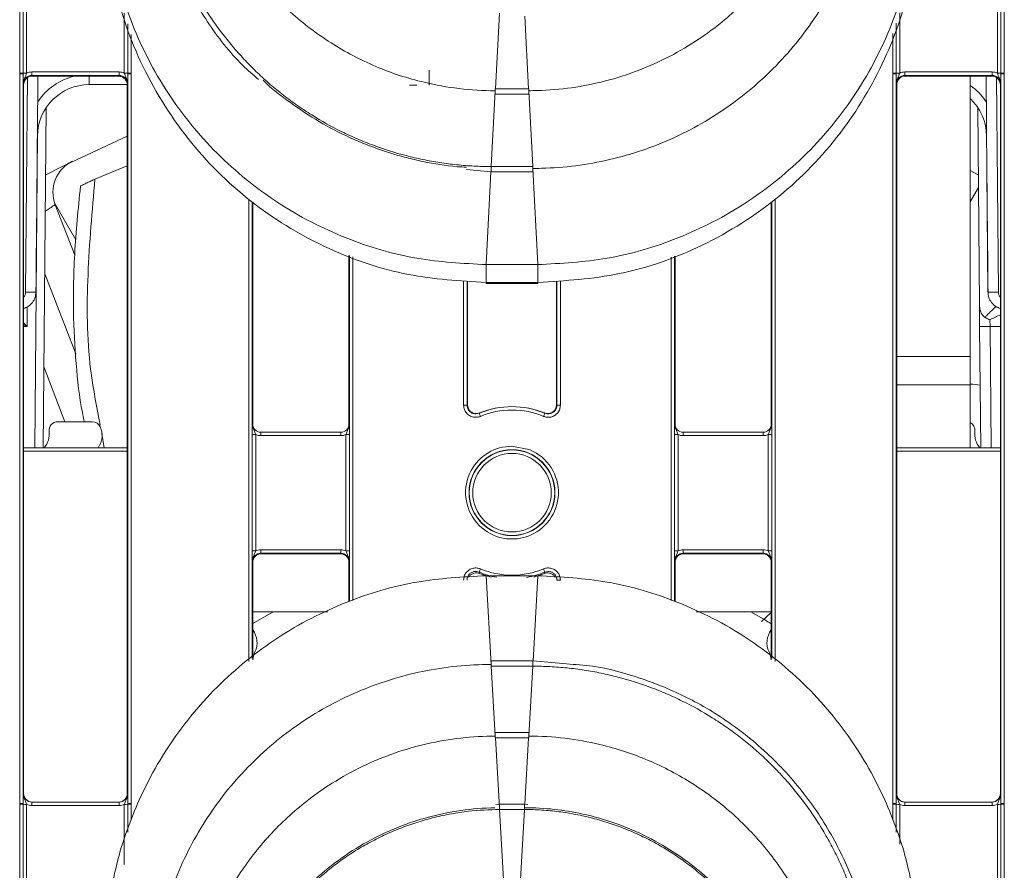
# Model space of a CAD drawing. Header units: millimetres. Extents: x 0 to 2100, y 0 to 1485.
# Tile 6 of 65: x 586 to 643, y 360 to 409. Entities that reach past the tile are written whole.
import ezdxf

# ---------------------------------------------------------------- set-up
doc = ezdxf.new("R2010")
doc.units = ezdxf.units.MM
doc.header["$LTSCALE"] = 5

msp = doc.modelspace()

# ---------------------------------------------------------------- linework, layer by layer
at = {"color": 7, "linetype": 'Continuous', "lineweight": 15}
for p, q in [((585.795, 406.406), (585.795, 416.102)), ((585.995, 416.1), (585.995, 406.404)), ((586.195, 416.099), (586.195, 406.402)), ((642.343, 406.402), (642.343, 416.099)), ((642.543, 406.404), (642.543, 416.1)), ((642.743, 416.102), (642.743, 406.406)), ((613.308, 405.495), (613.541, 409.88)), ((585.795, 406.358), (585.795, 406.406)), ((585.795, 364.156), (585.795, 406.358)), ((585.995, 406.404), (585.995, 406.356)), ((585.995, 406.356), (585.995, 364.154)), ((586.498, 406.27), (586.498, 406.471)), ((586.498, 406.471), (591.54, 406.471)), ((591.54, 406.27), (586.498, 406.27)), ((586.498, 406.27), (586.519, 406.228)), ((591.519, 406.228), (586.519, 406.228)), ((586.849, 406.228), (586.82, 402.899)), ((591.519, 406.228), (591.54, 406.27)), ((591.54, 406.27), (591.54, 406.471)), ((592.043, 406.356), (592.043, 406.404)), ((592.043, 364.154), (592.043, 406.356)), ((592.243, 406.406), (592.243, 406.358)), ((592.243, 406.358), (592.243, 364.156)), ((609.471, 405.7), (609.471, 406.574)), ((636.295, 406.358), (636.295, 406.406)), ((636.295, 364.156), (636.295, 406.358)), ((636.495, 406.404), (636.495, 406.356)), ((636.495, 406.356), (636.495, 364.154)), ((636.998, 406.27), (636.998, 406.471)), ((636.998, 406.471), (642.04, 406.471)), ((642.04, 406.27), (636.998, 406.27)), ((636.998, 406.27), (637.019, 406.228)), ((642.019, 406.228), (637.019, 406.228)), ((640.769, 406.228), (640.769, 390.014)), ((641.738, 400.679), (641.689, 406.228)), ((642.019, 406.228), (642.04, 406.27)), ((642.04, 406.27), (642.04, 406.471)), ((642.543, 406.356), (642.543, 406.404)), ((642.543, 364.154), (642.543, 406.356)), ((642.743, 406.406), (642.743, 406.358)), ((642.743, 406.358), (642.743, 364.156)), ((586.019, 405.728), (585.998, 405.77)), ((586.019, 405.728), (586.019, 364.733)), ((592.017, 405.737), (589.818, 405.737)), ((592.04, 405.77), (592.019, 405.728)), ((592.019, 405.728), (592.019, 364.733)), ((608.769, 405.7), (608.341, 405.7)), ((613.305, 405.495), (613.308, 405.495)), ((613.305, 405.19), (613.305, 405.495)), ((615.23, 405.495), (613.308, 405.495)), ((615.23, 405.495), (615.233, 405.495)), ((615.233, 405.19), (615.233, 405.495)), ((636.519, 405.728), (636.498, 405.77)), ((636.519, 364.733), (636.519, 405.728)), ((642.54, 405.77), (642.519, 405.728)), ((642.519, 364.733), (642.519, 405.728)), ((613.07, 401.001), (613.303, 405.385)), ((613.305, 405.19), (615.233, 405.19)), ((615.468, 401.001), (615.236, 405.385)), ((587.333, 404.417), (587.161, 384.737)), ((641.305, 392.989), (641.205, 404.417)), ((586.82, 402.899), (586.74, 393.728)), ((592.019, 401.041), (590.15, 400.277)), ((613.067, 401.001), (613.07, 401.001)), ((615.468, 401.001), (613.07, 401.001)), ((615.468, 401.001), (615.471, 401.001)), ((615.471, 400.696), (615.471, 401.001)), ((611.636, 400.822), (613.067, 400.696)), ((613.067, 400.696), (615.471, 400.696)), ((615.769, 395.328), (615.474, 400.891)), ((641.239, 400.519), (640.769, 400.766)), ((641.798, 393.728), (641.738, 400.679)), ((641.245, 399.792), (640.769, 398.966)), ((589.044, 396.755), (587.813, 398.89)), ((587.849, 398.789), (588.976, 395.873)), ((599.278, 386.101), (599.278, 398.932)), ((629.26, 398.884), (629.26, 386.101)), ((604.835, 395.855), (604.835, 386.101)), ((623.703, 386.101), (623.703, 395.823)), ((615.769, 395.328), (612.769, 395.328)), ((612.769, 394.294), (612.769, 395.328)), ((615.769, 394.294), (615.769, 395.328)), ((611.703, 387.208), (611.703, 394.353)), ((615.769, 394.294), (612.769, 394.294)), ((615.769, 394.25), (612.769, 394.25)), ((612.769, 394.237), (612.769, 394.25)), ((612.769, 394.237), (615.769, 394.237)), ((615.769, 394.237), (615.769, 394.25)), ((616.835, 394.347), (616.835, 387.208)), ((641.316, 391.746), (641.305, 392.989)), ((641.91, 392.135), (641.916, 391.746)), ((641.377, 384.737), (641.316, 391.746)), ((640.769, 390.014), (640.769, 388.37)), ((640.769, 388.37), (640.769, 384.737)), ((611.67, 387.192), (611.703, 387.208)), ((616.835, 387.208), (616.868, 387.192)), ((590.001, 386.237), (587.991, 386.237)), ((599.249, 386.13), (599.278, 386.101)), ((604.835, 386.101), (604.864, 386.13)), ((623.674, 386.13), (623.703, 386.101)), ((629.26, 386.101), (629.289, 386.13)), ((590.543, 385.549), (590.684, 384.737)), ((599.749, 385.63), (599.749, 385.432)), ((599.749, 385.63), (604.364, 385.63)), ((604.364, 385.63), (604.364, 385.432)), ((624.174, 385.63), (624.174, 385.432)), ((624.174, 385.63), (628.789, 385.63)), ((628.789, 385.63), (628.789, 385.432)), ((599.246, 378.765), (599.246, 385.503)), ((599.446, 385.501), (599.446, 378.763)), ((604.364, 385.432), (599.749, 385.432)), ((604.667, 378.763), (604.667, 385.501)), ((604.867, 385.503), (604.867, 378.765)), ((623.671, 378.765), (623.671, 385.503)), ((623.871, 385.501), (623.871, 378.763)), ((628.789, 385.432), (624.174, 385.432)), ((629.093, 378.763), (629.093, 385.501)), ((629.293, 385.503), (629.293, 378.765)), ((586.019, 384.737), (592.019, 384.737)), ((636.519, 384.737), (642.519, 384.737)), ((599.749, 378.832), (599.749, 378.631)), ((599.749, 378.832), (604.364, 378.832)), ((604.364, 378.832), (604.364, 378.631)), ((624.174, 378.832), (624.174, 378.631)), ((624.174, 378.832), (628.789, 378.832)), ((628.789, 378.832), (628.789, 378.631)), ((604.364, 378.631), (599.749, 378.631)), ((599.749, 378.631), (599.778, 378.602)), ((599.778, 378.602), (604.335, 378.602)), ((604.335, 378.602), (604.364, 378.631)), ((628.789, 378.631), (624.174, 378.631)), ((624.174, 378.631), (624.203, 378.602)), ((624.203, 378.602), (628.76, 378.602)), ((628.76, 378.602), (628.789, 378.631)), ((599.278, 378.102), (599.249, 378.131)), ((599.278, 372.563), (599.278, 378.102)), ((604.864, 378.131), (604.835, 378.102)), ((604.835, 378.102), (604.835, 375.831)), ((623.703, 378.102), (623.674, 378.131)), ((623.703, 375.831), (623.703, 378.102)), ((629.289, 378.131), (629.26, 378.102)), ((629.26, 378.102), (629.26, 372.563)), ((612.769, 377.329), (613.064, 372.198)), ((612.769, 377.329), (615.769, 377.329)), ((603.614, 375.237), (599.278, 375.237)), ((599.278, 374.561), (600.458, 375.237)), ((629.26, 375.237), (624.924, 375.237)), ((628.08, 375.237), (628.934, 374.756)), ((629.26, 375.211), (628.693, 374.69)), ((615.471, 372.397), (613.067, 372.397)), ((613.067, 372.397), (613.067, 372.096)), ((613.067, 372.096), (613.07, 372.096)), ((613.07, 372.096), (613.303, 368.052)), ((615.468, 372.096), (613.07, 372.096)), ((615.468, 372.096), (615.236, 368.052)), ((615.468, 372.096), (615.471, 372.096)), ((617.417, 372.226), (615.471, 372.397)), ((615.233, 368.252), (613.305, 368.252)), ((613.305, 368.252), (613.305, 367.951)), ((613.305, 367.951), (613.308, 367.951)), ((613.308, 367.951), (613.541, 363.907)), ((615.23, 367.951), (613.308, 367.951)), ((615.23, 367.951), (615.233, 367.951)), ((615.233, 368.252), (615.233, 367.951)), ((585.998, 364.733), (586.019, 364.733)), ((592.019, 364.733), (592.04, 364.733)), ((636.498, 364.733), (636.519, 364.733)), ((642.519, 364.733), (642.54, 364.733)), ((585.795, 364.108), (585.795, 364.156)), ((585.795, 354.411), (585.795, 364.108)), ((585.995, 364.154), (585.995, 364.106)), ((585.995, 364.106), (585.995, 354.409)), ((586.195, 364.104), (586.195, 354.408)), ((586.498, 364.035), (586.498, 364.233)), ((586.498, 364.233), (591.54, 364.233)), ((591.54, 364.035), (586.498, 364.035)), ((591.54, 364.035), (591.54, 364.233)), ((592.043, 364.106), (592.043, 364.154)), ((592.243, 364.156), (592.243, 364.108)), ((613.544, 364.106), (613.329, 364.09)), ((614.994, 364.106), (613.544, 364.106)), ((615.182, 364.09), (614.994, 364.106)), ((636.295, 364.108), (636.295, 364.156)), ((636.495, 364.154), (636.495, 364.106)), ((636.998, 364.035), (636.998, 364.233)), ((636.998, 364.233), (642.04, 364.233)), ((642.04, 364.035), (636.998, 364.035)), ((642.04, 364.035), (642.04, 364.233)), ((642.343, 354.408), (642.343, 364.104)), ((642.543, 364.106), (642.543, 364.154)), ((642.543, 354.409), (642.543, 364.106)), ((642.743, 364.156), (642.743, 364.108)), ((642.743, 364.108), (642.743, 354.411)), ((613.544, 363.806), (613.547, 363.806)), ((613.547, 363.806), (613.779, 359.762)), ((614.991, 363.806), (613.547, 363.806)), ((614.991, 363.806), (614.759, 359.762)), ((614.991, 363.806), (614.994, 363.806))]:
    msp.add_line(p, q, dxfattribs=at)
at = {"color": 8, "linetype": 'Continuous', "lineweight": 15}
for p, q in [((591.843, 406.402), (591.843, 409.871)), ((615.23, 405.495), (615.007, 409.689)), ((636.695, 409.884), (636.695, 406.402)), ((592.043, 406.404), (592.043, 409.258)), ((636.495, 409.302), (636.495, 406.404)), ((592.243, 408.645), (592.243, 406.406)), ((636.295, 406.406), (636.295, 408.702)), ((586.14, 393.728), (586.248, 406.148)), ((589.818, 406.228), (589.818, 405.737)), ((642.29, 406.148), (642.398, 393.728)), ((613.067, 400.696), (613.067, 401.001)), ((612.769, 395.328), (613.054, 400.701)), ((599.045, 372.373), (599.045, 399.08)), ((599.245, 398.953), (599.245, 372.536)), ((629.293, 372.536), (629.293, 398.916)), ((629.493, 399.11), (629.493, 372.373)), ((604.868, 375.841), (604.868, 395.844)), ((623.67, 395.812), (623.67, 375.841)), ((605.068, 395.775), (605.068, 375.898)), ((623.47, 375.898), (623.47, 395.747)), ((589.037, 390.165), (587.249, 394.793)), ((611.47, 387.194), (611.47, 394.378)), ((611.67, 394.356), (611.67, 387.192)), ((616.868, 387.192), (616.868, 394.351)), ((617.068, 394.371), (617.068, 387.194)), ((586.661, 384.737), (586.74, 393.728)), ((641.801, 393.728), (641.798, 393.728)), ((586.232, 392.866), (586.222, 391.746)), ((586.222, 391.746), (586.019, 391.746)), ((642.519, 391.746), (641.916, 391.746)), ((641.916, 391.746), (641.977, 384.737)), ((636.519, 390.014), (640.769, 390.014)), ((587.202, 389.366), (588.411, 386.237)), ((640.769, 388.37), (636.519, 388.37)), ((592.019, 384.539), (586.019, 384.539)), ((642.519, 384.539), (636.519, 384.539)), ((615.769, 377.329), (615.485, 372.392)), ((615.471, 372.397), (615.471, 372.096)), ((615.23, 367.951), (615.009, 364.105)), ((591.843, 360.617), (591.843, 364.104)), ((592.043, 362.487), (592.043, 364.106)), ((592.243, 364.108), (592.243, 363.183)), ((613.544, 364.106), (613.544, 363.806)), ((614.994, 364.106), (614.994, 363.806)), ((636.295, 363.183), (636.295, 364.108)), ((636.495, 364.106), (636.495, 362.487)), ((636.695, 364.104), (636.695, 361.792))]:
    msp.add_line(p, q, dxfattribs=at)
at = {"color": 7, "linetype": 'Continuous', "lineweight": 15, "flags": 128}
for points in [[(592.019, 402.757), (588.165, 400.97), (587.299, 400.519)], [(612.391, 386.745), (612.383, 386.741), (612.362, 386.73)], [(616.176, 386.73), (616.17, 386.733), (616.147, 386.745)], [(612.362, 377.539), (612.368, 377.522), (612.391, 377.459)], [(612.391, 377.459), (612.845, 377.3), (613.07, 377.239)], [(615.524, 377.253), (615.693, 377.3), (616.147, 377.459)], [(616.147, 377.459), (616.155, 377.48), (616.176, 377.539)]]:
    msp.add_lwpolyline(points, dxfattribs=at)
at = {"color": 8, "linetype": 'Continuous', "lineweight": 15, "flags": 128}
msp.add_lwpolyline([(614.269, 384.82), (615.238, 384.638), (615.316, 384.607)], dxfattribs=at)
at = {"color": 7, "linetype": 'Continuous', "lineweight": 15}
for centre, radius in [((614.269, 382.135), 2.484), ((614.269, 382.134), 2.472), ((614.269, 382.132), 2.273)]:
    msp.add_circle(centre, radius, dxfattribs=at)
for centre, radius, start, end in [((585.844, 400.479), 5.927, 88.5405, 90.4739), ((585.844, 400.509), 5.849, 88.5247, 90.4841), ((586.146, 412.329), 5.927, 268.5405, 270.4739), ((591.892, 412.329), 5.927, 269.5261, 271.4595), ((592.194, 400.479), 5.927, 89.5261, 91.4595), ((592.194, 400.509), 5.849, 89.5159, 91.4753), ((636.344, 400.479), 5.927, 88.5405, 90.4739), ((636.344, 400.509), 5.849, 88.5247, 90.4841), ((636.646, 412.329), 5.927, 268.5405, 270.4739), ((642.392, 412.329), 5.927, 269.5261, 271.4595), ((642.694, 400.479), 5.927, 89.5261, 91.4595), ((642.694, 400.509), 5.849, 89.5159, 91.4753), ((589.818, 402.737), 3, 90, 179.5), ((638.72, 402.737), 3, 0.5, 46.9111), ((589.715, 399.51), 2, 116.2584, 201.1257), ((586.462, 416.515), 22.79, 269.1897, 270.6847), ((642.082, 415.12), 21.394, 269.2489, 270.8475), ((641.616, 408.935), 17.192, 269.0002, 270.9998), ((640.757, 385.584), 2.826, 77.9836, 89.7551), ((611.519, 381.345), 5.849, 88.5247, 90.4841), ((614.269, 382.134), 4.976, 67.4601, 112.5399), ((598.742, 380.916), 14.809, 22.3492, 23.1168), ((614.269, 382.101), 5.009, 67.9752, 112.0248), ((614.269, 382.136), 4.776, 67.4601, 112.5399), ((629.796, 380.916), 14.809, 156.8832, 157.6508), ((617.019, 381.345), 5.849, 89.5159, 91.4753), ((587.991, 385.737), 0.5, 90, 187.2083), ((590.001, 385.737), 0.5, 24.1769, 90), ((640.547, 385.737), 0.5, 352.7917, 63.6939), ((586.304, 385.523), 1.2, 319.0368, 7.2083), ((589.363, 385.45), 1.2, 323.5283, 24.1769), ((642.234, 385.523), 1.2, 172.7917, 220.9632), ((599.396, 391.35), 5.849, 268.5247, 270.4841), ((604.717, 391.35), 5.849, 269.5159, 271.4753), ((623.822, 391.35), 5.849, 268.5247, 270.4841), ((629.142, 391.35), 5.849, 269.5159, 271.4753), ((614.269, 382.136), 2.683, 151.563, 67.0421), ((599.396, 384.611), 5.849, 268.5247, 270.4841), ((604.717, 384.611), 5.849, 269.5159, 271.4753), ((623.822, 384.611), 5.849, 268.5247, 270.4841), ((629.142, 384.611), 5.849, 269.5159, 271.4753), ((626.922, 371.661), 15.703, 157.2793, 158.0148), ((614.269, 382.137), 4.776, 247.4601, 292.5399), ((601.616, 371.661), 15.703, 21.9852, 22.7207), ((614.269, 382.135), 4.976, 247.4601, 259.734), ((614.269, 382.135), 4.976, 279.8045, 292.5399), ((617.019, 371.231), 5.849, 89.5159, 91.4753), ((598.324, 373.463), 1.2, 333.7251, 37.3579), ((630.214, 373.463), 1.2, 142.6421, 206.2749), ((600.476, 372.401), 1.2, 153.7251, 176.8612), ((628.062, 372.401), 1.2, 3.1388, 26.2749), ((585.844, 358.307), 5.849, 88.5247, 90.4841), ((585.844, 358.181), 5.927, 88.5405, 90.4739), ((586.146, 370.031), 5.927, 268.5405, 270.4739), ((591.892, 370.031), 5.927, 269.5261, 271.4595), ((592.194, 358.307), 5.849, 89.5159, 91.4753), ((592.194, 358.181), 5.927, 89.5261, 91.4595), ((636.344, 358.307), 5.849, 88.5247, 90.4841), ((636.344, 358.181), 5.927, 88.5405, 90.4739), ((636.646, 370.031), 5.927, 268.5405, 270.4739), ((642.392, 370.031), 5.927, 269.5261, 271.4595), ((642.694, 358.307), 5.849, 89.5159, 91.4753), ((642.694, 358.181), 5.927, 89.5261, 91.4595)]:
    msp.add_arc(centre, radius, start, end, dxfattribs=at)
at = {"color": 8, "linetype": 'Continuous', "lineweight": 15}
for centre, radius, start, end in [((589.818, 402.732), 3.6, 103.7897, 145.944), ((638.72, 402.732), 3.6, 34.056, 55.3002), ((585.74, 393.732), 0.4, 314.2863, 359.5), ((642.798, 393.732), 0.4, 180.5, 225.7137), ((614.269, 382.136), 2.683, 89.9995, 151.5617)]:
    msp.add_arc(centre, radius, start, end, dxfattribs=at)
at = {"color": 7, "linetype": 'Continuous', "lineweight": 15}
for centre, major_axis, ratio, start_param, end_param in [((586.498, 405.77), (0.362, -0.345), 0.999832, 2.3335, 3.90422), ((586.519, 405.728), (0.425, -0.263), 0.999915, 2.124401, 3.695121), ((586.498, 405.771), (0.595, -0.368), 0.999915, 2.124401, 2.572762), ((591.523, 405.719), (-0.117, 0.496), 0.980841, 4.948584, 6.046991), ((591.54, 405.771), (0.595, 0.368), 0.999915, 0.56883, 1.017192), ((591.54, 405.77), (0.362, 0.345), 0.999832, 5.520558, 7.091278), ((636.998, 405.77), (0.362, -0.345), 0.999832, 2.3335, 3.90422), ((637.019, 405.728), (0.425, -0.263), 0.999915, 2.124401, 3.695121), ((636.998, 405.771), (0.595, -0.368), 0.999915, 2.124401, 2.572762), ((642.019, 405.728), (0.425, 0.263), 0.999915, 5.729657, 7.300377), ((642.04, 405.771), (0.595, 0.368), 0.999915, 0.56883, 1.017192), ((642.04, 405.77), (0.362, 0.345), 0.999832, 5.520558, 7.091278), ((586.22, 402.904), (0.6, 68.756), 0.008726, 4.5786, 4.712389), ((642.338, 400.685), (-0.6, 68.756), 0.008726, 1.570796, 1.672078), ((599.749, 386.13), (0.495, -0.069), 0.999889, 3.28073, 4.851526), ((604.364, 386.13), (0.495, 0.069), 0.999889, 4.573252, 6.144048), ((624.174, 386.13), (0.495, -0.069), 0.999889, 3.28073, 4.851526), ((628.789, 386.13), (0.495, 0.069), 0.999889, 4.573252, 6.144048), ((599.778, 386.101), (0.5, 0), 0.999924, 3.141593, 3.926972), ((604.335, 386.101), (0.5, 0), 0.999924, 5.497806, 6.283185), ((624.203, 386.101), (0.5, 0), 0.999924, 3.141593, 3.926972), ((628.76, 386.101), (0.5, 0), 0.999924, 5.497787, 6.283185), ((599.749, 386.132), (0.7, 0), 0.999924, 4.263952, 4.712389), ((604.364, 386.132), (0.7, 0), 0.999924, 4.712389, 5.160826), ((624.174, 386.132), (0.7, 0), 0.999924, 4.263952, 4.712389), ((628.789, 386.132), (0.7, 0), 0.999924, 4.712389, 5.160826), ((599.749, 378.132), (0.7, 0), 0.999924, 1.570796, 2.019234), ((604.364, 378.132), (0.7, 0), 0.999924, 1.122359, 1.570796), ((624.174, 378.132), (0.7, 0), 0.999924, 1.570796, 2.019234), ((628.789, 378.132), (0.7, 0), 0.999924, 1.122359, 1.570796), ((599.749, 378.131), (0.495, -0.069), 0.999889, 1.709934, 3.28073), ((599.778, 378.102), (0.5, 0), 0.999924, 1.570796, 3.141593), ((604.335, 378.102), (0.5, 0), 0.999924, 0, 1.570796), ((604.364, 378.131), (0.495, 0.069), 0.999889, 6.144048, 7.714844), ((624.174, 378.131), (0.495, -0.069), 0.999889, 1.709934, 3.28073), ((624.203, 378.102), (0.5, 0), 0.999924, 1.570796, 3.141593), ((628.76, 378.102), (0.5, 0), 0.999924, 0, 1.570796), ((628.789, 378.131), (0.495, 0.069), 0.999889, 6.144048, 7.714844), ((586.498, 364.733), (0.439, 0.24), 0.999873, 2.641898, 4.212618), ((586.519, 364.733), (0.425, 0.263), 0.999915, 2.588064, 4.158784), ((591.519, 364.733), (0.425, -0.263), 0.999915, 5.265994, 6.836714), ((591.54, 364.733), (0.439, -0.24), 0.999873, 5.21216, 6.78288), ((636.998, 364.733), (0.439, 0.24), 0.999873, 2.641898, 4.212618), ((642.019, 364.733), (0.425, -0.263), 0.999915, 5.265994, 6.836714), ((642.04, 364.733), (0.439, -0.24), 0.999873, 5.21216, 6.78288), ((586.498, 364.735), (0.595, 0.368), 0.999915, 3.710423, 4.158784), ((591.54, 364.735), (0.595, -0.368), 0.999915, 5.265994, 5.714355), ((636.998, 364.735), (0.595, 0.368), 0.999915, 3.710423, 4.158784), ((642.04, 364.735), (0.595, -0.368), 0.999915, 5.265994, 5.714355)]:
    msp.add_ellipse(centre, major_axis=major_axis, ratio=ratio, start_param=start_param, end_param=end_param, dxfattribs=at)
for points, knots in [([(595.602, 423.084), (595.603, 422.928), (595.61, 422.109), (595.737, 420.627), (596.123, 418.67), (596.728, 416.768), (597.542, 414.946), (598.716, 412.956), (600.051, 411.279), (601.452, 409.911), (602.96, 408.663), (604.619, 407.608), (606.831, 406.56), (608.885, 405.884), (611.213, 405.469), (612.599, 405.386), (613.299, 405.385), (613.303, 405.385)], [0, 0, 0, 0, 0.016818, 0.08849, 0.160163, 0.231834, 0.303507, 0.375179, 0.480935, 0.533676, 0.586417, 0.692105, 0.744811, 0.850499, 0.92434, 0.999652, 1, 1, 1, 1]), ([(615.236, 405.385), (615.401, 405.387), (616.231, 405.394), (617.722, 405.524), (619.679, 405.913), (621.58, 406.521), (623.4, 407.339), (625.389, 408.516), (627.064, 409.854), (628.43, 411.256), (629.675, 412.767), (630.728, 414.427), (631.773, 416.64), (632.44, 418.697), (632.866, 421.019), (632.912, 422.394), (632.936, 423.084)], [0, 0, 0, 0, 0.017891, 0.089563, 0.161236, 0.232907, 0.30458, 0.376251, 0.482013, 0.534758, 0.587501, 0.693184, 0.745887, 0.851569, 0.925577, 1, 1, 1, 1]), ([(593.219, 420.543), (593.263, 419.532), (593.342, 417.725), (593.861, 415.405), (594.442, 413.621), (595.273, 411.636), (596.61, 409.33), (598.169, 407.275), (599.3, 406.305), (599.613, 406.036)], [0, 0, 0, 0, 0.185675, 0.331755, 0.435076, 0.530386, 0.726532, 0.924196, 1, 1, 1, 1]), ([(613.067, 401.001), (612.901, 401.002), (612.404, 401.006), (611.576, 401.05), (610.587, 401.15), (609.767, 401.276), (608.953, 401.434), (607.823, 401.697), (606.713, 402.046), (605.785, 402.405), (605.173, 402.659), (604.119, 403.146), (602.957, 403.792), (601.989, 404.433), (601.316, 404.917), (600.662, 405.426), (599.908, 406.075), (599.189, 406.762), (598.505, 407.485), (597.859, 408.242), (597.253, 409.03), (596.686, 409.848), (596.163, 410.694), (595.683, 411.566), (595.248, 412.46), (594.924, 413.223), (594.629, 413.998), (594.258, 415.098), (593.97, 416.225), (593.756, 417.366), (593.562, 418.637), (593.523, 419.757), (593.496, 420.545)], [0, 0, 0, 0, 0.016187, 0.048569, 0.08095, 0.113332, 0.129519, 0.1619, 0.226726, 0.242913, 0.2591, 0.291482, 0.356307, 0.388689, 0.404876, 0.437257, 0.469639, 0.502021, 0.534402, 0.566784, 0.599165, 0.631547, 0.663929, 0.69631, 0.728692, 0.761074, 0.777261, 0.809642, 0.874468, 0.890655, 0.923037, 1, 1, 1, 1]), ([(615.474, 400.891), (615.64, 400.892), (616.469, 400.899), (617.96, 401.016), (619.923, 401.367), (621.361, 401.78), (622.767, 402.281), (624.141, 402.872), (625.884, 403.84), (627.52, 404.981), (629.032, 406.281), (630.403, 407.728), (631.623, 409.306), (632.674, 411), (633.551, 412.792), (634.236, 414.663), (634.913, 417.221), (635.023, 419.199), (635.096, 420.511)], [0, 0, 0, 0, 0.0161372, 0.0807637, 0.1453907, 0.2100169, 0.2261541, 0.2907815, 0.3554076, 0.4200351, 0.4846612, 0.5492888, 0.6139148, 0.6785424, 0.7431684, 0.8077959, 0.8724221, 1, 1, 1, 1]), ([(590.769, 417.327), (590.84, 415.985), (590.987, 413.221), (592.211, 409.121), (594.241, 405.179), (597.103, 401.661), (600.62, 398.8), (604.563, 396.77), (608.663, 395.546), (611.427, 395.399), (612.769, 395.328)], [0, 0, 0, 0, 0.116516, 0.240011, 0.368641, 0.5, 0.631359, 0.759989, 0.883484, 1, 1, 1, 1]), ([(615.769, 395.328), (617.111, 395.399), (619.875, 395.546), (623.975, 396.77), (627.918, 398.8), (631.435, 401.661), (634.297, 405.179), (636.327, 409.121), (637.551, 413.221), (637.698, 415.985), (637.769, 417.327)], [0, 0, 0, 0, 0.116516, 0.240011, 0.368641, 0.5, 0.631359, 0.759989, 0.883484, 1, 1, 1, 1]), ([(612.769, 394.294), (611.26, 394.384), (608.145, 394.571), (603.565, 396.122), (599.264, 398.678), (595.548, 402.274), (592.784, 406.648), (591.074, 411.438), (590.869, 414.71), (590.769, 416.293)], [0, 0, 0, 0, 0.131017, 0.270531, 0.415795, 0.563268, 0.715883, 0.862537, 1, 1, 1, 1]), ([(637.769, 416.293), (637.679, 414.785), (637.492, 411.67), (635.941, 407.089), (633.385, 402.789), (629.789, 399.072), (625.414, 396.309), (620.624, 394.599), (617.352, 394.393), (615.769, 394.294)], [0, 0, 0, 0, 0.131017, 0.270531, 0.415795, 0.563268, 0.715883, 0.862537, 1, 1, 1, 1]), ([(585.998, 405.77), (585.998, 405.771), (585.998, 405.79), (585.997, 405.861), (585.996, 405.992), (585.995, 406.173), (585.995, 406.304), (585.995, 406.356)], [0, 0, 0, 0, 0.005551, 0.123014, 0.446974, 0.782817, 1, 1, 1, 1]), ([(585.998, 405.77), (585.998, 405.771), (585.998, 405.803), (586.005, 405.914), (586.056, 406.082), (586.139, 406.25), (586.179, 406.359), (586.195, 406.402)], [0, 0, 0, 0, 0.006601, 0.146171, 0.501239, 0.799231, 1, 1, 1, 1]), ([(591.843, 406.402), (591.859, 406.359), (591.899, 406.25), (591.982, 406.082), (592.033, 405.914), (592.04, 405.803), (592.04, 405.771), (592.04, 405.77)], [0, 0, 0, 0, 0.200769, 0.498761, 0.853829, 0.993399, 1, 1, 1, 1]), ([(592.043, 406.356), (592.043, 406.304), (592.043, 406.173), (592.042, 405.992), (592.041, 405.861), (592.04, 405.79), (592.04, 405.771), (592.04, 405.77)], [0, 0, 0, 0, 0.2171826, 0.5530263, 0.8769859, 0.9944494, 1, 1, 1, 1]), ([(636.498, 405.77), (636.498, 405.771), (636.498, 405.79), (636.497, 405.861), (636.496, 405.992), (636.495, 406.173), (636.495, 406.304), (636.495, 406.356)], [0, 0, 0, 0, 0.005551, 0.123014, 0.446974, 0.782817, 1, 1, 1, 1]), ([(636.498, 405.77), (636.498, 405.771), (636.498, 405.803), (636.505, 405.914), (636.556, 406.082), (636.639, 406.25), (636.679, 406.359), (636.695, 406.402)], [0, 0, 0, 0, 0.006601, 0.146171, 0.501239, 0.799231, 1, 1, 1, 1]), ([(642.343, 406.402), (642.359, 406.359), (642.399, 406.25), (642.482, 406.082), (642.533, 405.914), (642.54, 405.803), (642.54, 405.771), (642.54, 405.77)], [0, 0, 0, 0, 0.200769, 0.498761, 0.853829, 0.993399, 1, 1, 1, 1]), ([(642.543, 406.356), (642.543, 406.304), (642.543, 406.173), (642.542, 405.992), (642.541, 405.861), (642.54, 405.79), (642.54, 405.771), (642.54, 405.77)], [0, 0, 0, 0, 0.217183, 0.553026, 0.876986, 0.994449, 1, 1, 1, 1]), ([(591.962, 405.948), (591.968, 405.939), (592.013, 405.876), (592.016, 405.796), (592.019, 405.728)], [0, 0, 0, 0, 0.151957, 1, 1, 1, 1]), ([(599.872, 405.991), (599.883, 405.979), (600.364, 405.498), (601.44, 404.681), (603.091, 403.57), (604.568, 402.805), (606.092, 402.15), (607.35, 401.722), (608.474, 401.43), (609.608, 401.185), (610.611, 401.005), (611.459, 400.97), (611.643, 400.963)], [0, 0, 0, 0, 0.003767, 0.156399, 0.309034, 0.461666, 0.537909, 0.690543, 0.766786, 0.804898, 0.957533, 1, 1, 1, 1]), ([(589.309, 399.861), (589.18, 398.554), (588.931, 396.025), (588.865, 392.465), (589.057, 389.286), (589.302, 387.28), (589.516, 386.297), (589.529, 386.237)], [0, 0, 0, 0, 0.2886652, 0.5586682, 0.7793841, 0.9864285, 1, 1, 1, 1]), ([(590.15, 400.277), (590.078, 400.242), (589.931, 400.172), (589.697, 400.058), (589.501, 399.962), (589.367, 399.896), (589.298, 399.861), (589.299, 399.861), (589.299, 399.861)], [0, 0, 0, 0, 0.200901, 0.403441, 0.604818, 0.750405, 0.896631, 1, 1, 1, 1]), ([(590.15, 400.277), (589.987, 398.433), (589.663, 394.783), (589.68, 389.977), (590.245, 387.119), (590.457, 386.046)], [0, 0, 0, 0, 0.389528, 0.771032, 1, 1, 1, 1]), ([(586.019, 392.789), (586.112, 392.823), (586.311, 392.895), (586.546, 393.126), (586.704, 393.416), (586.725, 393.627), (586.734, 393.727)], [0, 0, 0, 0, 0.233668, 0.49841, 0.763151, 1, 1, 1, 1]), ([(641.801, 393.728), (641.811, 393.628), (641.832, 393.415), (641.99, 393.124), (642.225, 392.89), (642.425, 392.817), (642.519, 392.783)], [0, 0, 0, 0, 0.235512, 0.500268, 0.765137, 1, 1, 1, 1]), ([(641.305, 392.989), (641.315, 392.889), (641.338, 392.671), (641.455, 392.41), (641.584, 392.303), (641.623, 392.27)], [0, 0, 0, 0, 0.372618, 0.808565, 1, 1, 1, 1]), ([(641.91, 392.135), (641.909, 392.136), (641.887, 392.144), (641.789, 392.182), (641.697, 392.231), (641.623, 392.27)], [0, 0, 0, 0, 0.016591, 0.214256, 1, 1, 1, 1]), ([(612.438, 386.547), (612.363, 386.524), (612.211, 386.478), (611.972, 386.509), (611.756, 386.612), (611.588, 386.782), (611.487, 386.986), (611.475, 387.129), (611.47, 387.194)], [0, 0, 0, 0, 0.171732, 0.343465, 0.515184, 0.68689, 0.858597, 1, 1, 1, 1]), ([(611.67, 387.192), (611.674, 387.146), (611.682, 387.043), (611.754, 386.898), (611.874, 386.777), (612.028, 386.703), (612.2, 386.681), (612.308, 386.714), (612.362, 386.73)], [0, 0, 0, 0, 0.141408, 0.313115, 0.484817, 0.65653, 0.828262, 1, 1, 1, 1]), ([(611.703, 387.208), (611.709, 387.152), (611.72, 387.039), (611.806, 386.89), (611.933, 386.776), (612.091, 386.712), (612.251, 386.701), (612.348, 386.731), (612.391, 386.745)], [0, 0, 0, 0, 0.172518, 0.345036, 0.51754, 0.690032, 0.862525, 1, 1, 1, 1]), ([(617.068, 387.194), (617.06, 387.115), (617.045, 386.957), (616.924, 386.748), (616.746, 386.588), (616.525, 386.498), (616.298, 386.483), (616.161, 386.527), (616.1, 386.547)], [0, 0, 0, 0, 0.1717323, 0.3434651, 0.5151836, 0.6868897, 0.8585966, 1, 1, 1, 1]), ([(616.147, 386.745), (616.202, 386.729), (616.31, 386.697), (616.481, 386.721), (616.634, 386.796), (616.753, 386.918), (616.823, 387.063), (616.831, 387.163), (616.835, 387.208)], [0, 0, 0, 0, 0.172518, 0.345036, 0.51754, 0.690032, 0.862525, 1, 1, 1, 1]), ([(616.176, 386.73), (616.22, 386.716), (616.318, 386.684), (616.48, 386.695), (616.638, 386.76), (616.765, 386.874), (616.851, 387.023), (616.862, 387.136), (616.868, 387.192)], [0, 0, 0, 0, 0.141408, 0.313115, 0.484817, 0.65653, 0.828262, 1, 1, 1, 1]), ([(599.246, 385.503), (599.246, 385.571), (599.246, 385.72), (599.247, 385.913), (599.248, 386.041), (599.249, 386.11), (599.249, 386.129), (599.249, 386.13)], [0, 0, 0, 0, 0.265439, 0.580585, 0.884575, 0.994792, 1, 1, 1, 1]), ([(599.446, 385.501), (599.429, 385.545), (599.39, 385.653), (599.307, 385.82), (599.256, 385.987), (599.249, 386.097), (599.249, 386.129), (599.249, 386.13)], [0, 0, 0, 0, 0.200772, 0.49877, 0.853835, 0.993399, 1, 1, 1, 1]), ([(604.864, 386.13), (604.864, 386.129), (604.864, 386.097), (604.856, 385.987), (604.806, 385.82), (604.723, 385.653), (604.683, 385.545), (604.667, 385.501)], [0, 0, 0, 0, 0.0066008, 0.1461651, 0.5012295, 0.7992275, 1, 1, 1, 1]), ([(604.864, 386.13), (604.864, 386.129), (604.864, 386.11), (604.865, 386.041), (604.866, 385.913), (604.867, 385.72), (604.867, 385.571), (604.867, 385.503)], [0, 0, 0, 0, 0.005208, 0.115425, 0.419415, 0.734561, 1, 1, 1, 1]), ([(623.671, 385.503), (623.671, 385.571), (623.671, 385.72), (623.672, 385.913), (623.673, 386.041), (623.674, 386.11), (623.674, 386.129), (623.674, 386.13)], [0, 0, 0, 0, 0.265439, 0.580585, 0.884575, 0.994792, 1, 1, 1, 1]), ([(623.871, 385.501), (623.855, 385.545), (623.815, 385.653), (623.732, 385.82), (623.682, 385.987), (623.674, 386.097), (623.674, 386.129), (623.674, 386.13)], [0, 0, 0, 0, 0.200772, 0.49877, 0.853835, 0.993399, 1, 1, 1, 1]), ([(629.289, 386.13), (629.289, 386.129), (629.289, 386.097), (629.282, 385.987), (629.231, 385.82), (629.148, 385.653), (629.109, 385.545), (629.093, 385.501)], [0, 0, 0, 0, 0.006601, 0.146165, 0.50123, 0.799228, 1, 1, 1, 1]), ([(629.289, 386.13), (629.289, 386.129), (629.289, 386.11), (629.29, 386.041), (629.291, 385.913), (629.292, 385.72), (629.292, 385.571), (629.293, 385.503)], [0, 0, 0, 0, 0.0052083, 0.1154246, 0.4194149, 0.7345614, 1, 1, 1, 1]), ([(599.249, 378.131), (599.249, 378.131), (599.249, 378.151), (599.248, 378.222), (599.247, 378.352), (599.246, 378.547), (599.246, 378.697), (599.246, 378.765)], [0, 0, 0, 0, 0.005208, 0.115425, 0.419415, 0.734561, 1, 1, 1, 1]), ([(599.446, 378.763), (599.429, 378.719), (599.39, 378.611), (599.307, 378.443), (599.256, 378.274), (599.249, 378.164), (599.249, 378.132), (599.249, 378.131)], [0, 0, 0, 0, 0.200772, 0.49877, 0.853835, 0.993399, 1, 1, 1, 1]), ([(604.864, 378.131), (604.864, 378.132), (604.864, 378.164), (604.856, 378.274), (604.806, 378.443), (604.723, 378.611), (604.683, 378.719), (604.667, 378.763)], [0, 0, 0, 0, 0.0066008, 0.1461651, 0.5012295, 0.7992275, 1, 1, 1, 1]), ([(604.867, 378.765), (604.867, 378.697), (604.867, 378.547), (604.866, 378.352), (604.865, 378.222), (604.864, 378.151), (604.864, 378.131), (604.864, 378.131)], [0, 0, 0, 0, 0.265439, 0.580585, 0.884575, 0.994792, 1, 1, 1, 1]), ([(623.674, 378.131), (623.674, 378.131), (623.674, 378.151), (623.673, 378.222), (623.672, 378.352), (623.671, 378.547), (623.671, 378.697), (623.671, 378.765)], [0, 0, 0, 0, 0.005208, 0.115425, 0.419415, 0.734561, 1, 1, 1, 1]), ([(623.871, 378.763), (623.855, 378.719), (623.815, 378.611), (623.732, 378.443), (623.682, 378.274), (623.674, 378.164), (623.674, 378.132), (623.674, 378.131)], [0, 0, 0, 0, 0.200772, 0.49877, 0.853835, 0.993399, 1, 1, 1, 1]), ([(629.289, 378.131), (629.289, 378.132), (629.289, 378.164), (629.282, 378.274), (629.231, 378.443), (629.148, 378.611), (629.109, 378.719), (629.093, 378.763)], [0, 0, 0, 0, 0.006601, 0.146165, 0.50123, 0.799228, 1, 1, 1, 1]), ([(629.293, 378.765), (629.292, 378.697), (629.292, 378.547), (629.291, 378.352), (629.29, 378.222), (629.289, 378.151), (629.289, 378.131), (629.289, 378.131)], [0, 0, 0, 0, 0.265439, 0.580585, 0.884575, 0.994792, 1, 1, 1, 1]), ([(611.47, 377.079), (611.478, 377.158), (611.493, 377.316), (611.614, 377.525), (611.792, 377.685), (612.013, 377.775), (612.24, 377.79), (612.377, 377.746), (612.438, 377.726)], [0, 0, 0, 0, 0.171732, 0.343465, 0.515184, 0.68689, 0.858597, 1, 1, 1, 1]), ([(612.362, 377.539), (612.318, 377.554), (612.22, 377.585), (612.058, 377.574), (611.9, 377.51), (611.773, 377.396), (611.687, 377.246), (611.676, 377.134), (611.67, 377.078)], [0, 0, 0, 0, 0.141408, 0.313115, 0.484817, 0.65653, 0.828262, 1, 1, 1, 1]), ([(616.1, 377.726), (616.175, 377.749), (616.327, 377.795), (616.566, 377.764), (616.782, 377.661), (616.95, 377.491), (617.051, 377.287), (617.063, 377.144), (617.068, 377.079)], [0, 0, 0, 0, 0.171732, 0.343465, 0.515184, 0.68689, 0.858597, 1, 1, 1, 1]), ([(616.868, 377.078), (616.864, 377.124), (616.856, 377.226), (616.784, 377.372), (616.664, 377.493), (616.51, 377.567), (616.339, 377.589), (616.23, 377.556), (616.176, 377.539)], [0, 0, 0, 0, 0.141408, 0.313115, 0.484817, 0.65653, 0.828262, 1, 1, 1, 1]), ([(612.769, 377.329), (611.427, 377.257), (608.663, 377.11), (604.563, 375.886), (600.62, 373.857), (597.103, 370.995), (594.241, 367.478), (592.211, 363.535), (590.987, 359.435), (590.84, 356.671), (590.769, 355.329)], [0, 0, 0, 0, 0.116516, 0.240011, 0.368641, 0.5, 0.631359, 0.759989, 0.883484, 1, 1, 1, 1]), ([(612.391, 377.459), (612.336, 377.475), (612.228, 377.506), (612.056, 377.483), (611.906, 377.407), (611.807, 377.318), (611.778, 377.252), (611.772, 377.237)], [0, 0, 0, 0, 0.233638, 0.467276, 0.700896, 0.934499, 1, 1, 1, 1]), ([(637.769, 355.329), (637.698, 356.671), (637.551, 359.435), (636.327, 363.535), (634.297, 367.478), (631.435, 370.995), (627.918, 373.857), (623.975, 375.886), (619.875, 377.11), (617.111, 377.257), (615.769, 377.329)], [0, 0, 0, 0, 0.116516, 0.240011, 0.368641, 0.5, 0.631359, 0.759989, 0.883484, 1, 1, 1, 1]), ([(616.764, 377.237), (616.752, 377.261), (616.715, 377.336), (616.603, 377.426), (616.447, 377.492), (616.287, 377.503), (616.19, 377.472), (616.147, 377.459)], [0, 0, 0, 0, 0.111801, 0.345734, 0.579651, 0.81357, 1, 1, 1, 1]), ([(628.934, 374.756), (628.95, 374.746), (628.982, 374.727), (629.04, 374.691), (629.104, 374.651), (629.17, 374.611), (629.223, 374.579), (629.252, 374.561), (629.26, 374.556)], [0, 0, 0, 0, 0.188242, 0.38186, 0.569783, 0.764642, 0.930631, 1, 1, 1, 1]), ([(613.064, 372.198), (612.898, 372.196), (612.069, 372.19), (610.578, 372.072), (608.615, 371.722), (607.177, 371.309), (605.771, 370.808), (604.397, 370.217), (602.654, 369.249), (601.019, 368.108), (599.506, 366.808), (598.135, 365.36), (596.916, 363.782), (595.864, 362.088), (594.987, 360.297), (594.302, 358.425), (593.625, 355.868), (593.515, 353.89), (593.442, 352.577)], [0, 0, 0, 0, 0.016137, 0.080764, 0.145391, 0.210017, 0.226154, 0.290782, 0.355408, 0.420035, 0.484661, 0.549289, 0.613915, 0.678542, 0.743168, 0.807796, 0.872422, 1, 1, 1, 1]), ([(615.471, 372.096), (615.637, 372.095), (616.134, 372.091), (616.962, 372.047), (617.951, 371.947), (618.771, 371.821), (619.585, 371.664), (620.715, 371.4), (621.825, 371.051), (622.753, 370.693), (623.365, 370.438), (624.42, 369.951), (625.581, 369.305), (626.549, 368.664), (627.222, 368.18), (627.876, 367.671), (628.63, 367.022), (629.349, 366.335), (630.033, 365.612), (630.679, 364.855), (631.285, 364.067), (631.852, 363.249), (632.375, 362.403), (632.855, 361.532), (633.29, 360.637), (633.614, 359.874), (633.909, 359.1), (634.28, 358), (634.568, 356.872), (634.782, 355.732), (634.976, 354.46), (635.015, 353.34), (635.042, 352.552)], [0, 0, 0, 0, 0.016187, 0.048569, 0.08095, 0.113332, 0.129519, 0.1619, 0.226726, 0.242913, 0.2591, 0.291482, 0.356307, 0.388689, 0.404876, 0.437257, 0.469639, 0.502021, 0.534402, 0.566784, 0.599165, 0.631547, 0.663929, 0.69631, 0.728692, 0.761074, 0.777261, 0.809642, 0.874468, 0.890655, 0.923037, 1, 1, 1, 1]), ([(635.319, 352.55), (635.275, 353.561), (635.196, 355.368), (634.677, 357.687), (634.096, 359.472), (633.264, 361.455), (631.943, 363.779), (629.911, 366.294), (627.53, 368.419), (625.347, 369.815), (623.389, 370.779), (621.431, 371.522), (619.371, 372.102), (617.924, 372.194), (617.417, 372.226)], [0, 0, 0, 0, 0.103809, 0.185482, 0.243247, 0.296535, 0.406199, 0.516711, 0.627285, 0.732681, 0.781838, 0.851305, 0.947882, 1, 1, 1, 1]), ([(613.303, 368.052), (613.137, 368.051), (612.307, 368.044), (610.816, 367.914), (608.859, 367.524), (606.958, 366.917), (605.138, 366.099), (603.149, 364.922), (601.474, 363.584), (600.108, 362.181), (598.863, 360.671), (597.81, 359.01), (596.766, 356.797), (596.098, 354.741), (595.672, 352.419), (595.626, 351.043), (595.602, 350.354)], [0, 0, 0, 0, 0.017891, 0.089563, 0.161236, 0.232907, 0.30458, 0.376251, 0.482013, 0.534758, 0.587501, 0.693184, 0.745887, 0.851569, 0.925577, 1, 1, 1, 1]), ([(632.936, 350.354), (632.935, 350.509), (632.928, 351.329), (632.801, 352.811), (632.415, 354.768), (631.81, 356.67), (630.996, 358.491), (629.822, 360.482), (628.487, 362.159), (627.086, 363.527), (625.578, 364.775), (623.919, 365.83), (621.707, 366.878), (619.653, 367.553), (617.326, 367.969), (615.939, 368.052), (615.239, 368.052), (615.236, 368.052)], [0, 0, 0, 0, 0.0168183, 0.0884901, 0.1601627, 0.2318342, 0.303507, 0.3751787, 0.4809346, 0.5336761, 0.5864168, 0.6921046, 0.7448106, 0.8504986, 0.9243398, 0.9996516, 1, 1, 1, 1]), ([(585.995, 364.154), (585.995, 364.205), (585.995, 364.337), (585.996, 364.515), (585.997, 364.644), (585.998, 364.713), (585.998, 364.732), (585.998, 364.733)], [0, 0, 0, 0, 0.2171826, 0.5530263, 0.8769859, 0.9944494, 1, 1, 1, 1]), ([(585.998, 364.733), (585.998, 364.732), (585.998, 364.7), (586.005, 364.59), (586.056, 364.423), (586.139, 364.256), (586.179, 364.148), (586.195, 364.104)], [0, 0, 0, 0, 0.0066012, 0.1461709, 0.5012392, 0.7992313, 1, 1, 1, 1]), ([(591.843, 364.104), (591.859, 364.148), (591.899, 364.256), (591.982, 364.423), (592.033, 364.59), (592.04, 364.7), (592.04, 364.732), (592.04, 364.733)], [0, 0, 0, 0, 0.200769, 0.498761, 0.853829, 0.993399, 1, 1, 1, 1]), ([(592.04, 364.733), (592.04, 364.732), (592.04, 364.713), (592.041, 364.644), (592.042, 364.515), (592.043, 364.337), (592.043, 364.205), (592.043, 364.154)], [0, 0, 0, 0, 0.0055506, 0.1230141, 0.4469737, 0.7828174, 1, 1, 1, 1]), ([(636.495, 364.154), (636.495, 364.205), (636.495, 364.337), (636.496, 364.515), (636.497, 364.644), (636.498, 364.713), (636.498, 364.732), (636.498, 364.733)], [0, 0, 0, 0, 0.217183, 0.553026, 0.876986, 0.994449, 1, 1, 1, 1]), ([(636.498, 364.733), (636.498, 364.732), (636.498, 364.7), (636.505, 364.59), (636.556, 364.423), (636.639, 364.256), (636.679, 364.148), (636.695, 364.104)], [0, 0, 0, 0, 0.006601, 0.146171, 0.501239, 0.799231, 1, 1, 1, 1]), ([(637.015, 364.233), (636.951, 364.241), (636.821, 364.257), (636.657, 364.371), (636.542, 364.537), (636.527, 364.668), (636.519, 364.733)], [0, 0, 0, 0, 0.245899, 0.497266, 0.748633, 1, 1, 1, 1]), ([(642.343, 364.104), (642.359, 364.148), (642.399, 364.256), (642.482, 364.423), (642.533, 364.59), (642.54, 364.7), (642.54, 364.732), (642.54, 364.733)], [0, 0, 0, 0, 0.200769, 0.498761, 0.853829, 0.993399, 1, 1, 1, 1]), ([(642.54, 364.733), (642.54, 364.732), (642.54, 364.713), (642.541, 364.644), (642.542, 364.515), (642.543, 364.337), (642.543, 364.205), (642.543, 364.154)], [0, 0, 0, 0, 0.005551, 0.123014, 0.446974, 0.782817, 1, 1, 1, 1]), ([(613.277, 363.903), (613.199, 363.902), (612.458, 363.892), (611.054, 363.75), (609.43, 363.388), (607.852, 362.872), (606.326, 362.208), (604.609, 361.187), (603.035, 359.957), (601.628, 358.539), (600.411, 356.955), (599.405, 355.231), (598.619, 353.393), (598.116, 351.572), (597.864, 350.207), (597.833, 349.49), (597.826, 349.332)], [0, 0, 0, 0, 0.010017, 0.0955107, 0.1810058, 0.2236888, 0.3091842, 0.394678, 0.4801717, 0.5656672, 0.6511602, 0.7366556, 0.8221499, 0.9076435, 0.9796333, 1, 1, 1, 1]), ([(629.07, 355.258), (629.064, 355.272), (628.795, 355.895), (628.055, 357.029), (626.85, 358.615), (625.428, 360.021), (623.848, 361.242), (622.125, 362.252), (620.289, 363.038), (618.47, 363.557), (616.7, 363.845), (615.571, 363.907), (615, 363.907), (614.997, 363.907)], [0, 0, 0, 0, 0.002549, 0.117202, 0.231855, 0.346511, 0.461163, 0.575818, 0.690471, 0.805124, 0.901432, 0.999506, 1, 1, 1, 1]), ([(597.816, 348.104), (597.818, 348.27), (597.821, 348.601), (597.855, 349.264), (597.919, 349.924), (598.014, 350.58), (598.13, 351.233), (598.314, 352.042), (598.595, 352.996), (598.878, 353.776), (599.199, 354.54), (599.556, 355.289), (600.039, 356.158), (600.487, 356.856), (600.968, 357.531), (601.48, 358.184), (602.143, 358.926), (602.733, 359.508), (603.351, 360.062), (603.993, 360.586), (604.668, 361.068), (605.225, 361.428), (605.793, 361.769), (606.524, 362.162), (607.277, 362.509), (607.892, 362.757), (608.514, 362.985), (609.306, 363.234), (610.111, 363.432), (610.924, 363.591), (612.011, 363.757), (612.943, 363.787), (613.544, 363.806)], [0, 0, 0, 0, 0.020147, 0.040294, 0.080602, 0.100749, 0.120896, 0.161205, 0.201513, 0.241822, 0.261969, 0.302277, 0.342586, 0.382895, 0.403042, 0.44335, 0.483659, 0.523968, 0.544114, 0.584423, 0.624732, 0.644878, 0.665025, 0.705334, 0.745642, 0.765789, 0.785936, 0.826245, 0.866553, 0.8867, 0.927009, 1, 1, 1, 1]), ([(614.994, 363.806), (615.16, 363.804), (615.491, 363.801), (616.154, 363.768), (616.814, 363.706), (617.47, 363.612), (618.123, 363.497), (618.932, 363.315), (619.888, 363.035), (620.667, 362.753), (621.432, 362.433), (622.181, 362.078), (623.052, 361.596), (623.751, 361.149), (624.427, 360.669), (625.08, 360.158), (625.823, 359.497), (626.407, 358.907), (626.961, 358.291), (627.486, 357.649), (627.97, 356.975), (628.33, 356.419), (628.673, 355.851), (629.067, 355.122), (629.415, 354.369), (629.664, 353.754), (629.893, 353.132), (630.143, 352.342), (630.343, 351.537), (630.503, 350.724), (630.671, 349.637), (630.702, 348.705), (630.722, 348.104)], [0, 0, 0, 0, 0.020147, 0.040294, 0.080602, 0.100749, 0.120896, 0.161205, 0.201513, 0.241822, 0.261969, 0.302277, 0.342586, 0.382895, 0.403042, 0.44335, 0.483659, 0.523968, 0.544114, 0.584423, 0.624732, 0.644878, 0.665025, 0.705334, 0.745642, 0.765789, 0.785936, 0.826245, 0.866553, 0.8867, 0.927009, 1, 1, 1, 1])]:
    msp.add_open_spline(points, degree=3, knots=knots, dxfattribs=at)
at = {"color": 8, "linetype": 'Continuous', "lineweight": 15}
for points, knots in [([(591.523, 406.228), (591.587, 406.22), (591.715, 406.204), (591.876, 406.099), (591.935, 405.995), (591.962, 405.948)], [0, 0, 0, 0, 0.349491, 0.706753, 1, 1, 1, 1]), ([(587.849, 398.789), (587.842, 398.784), (587.822, 398.772), (587.647, 398.666), (587.397, 398.501), (587.281, 398.424)], [0, 0, 0, 0, 0.242748, 0.645209, 1, 1, 1, 1]), ([(641.623, 392.27), (641.658, 392.308), (641.872, 392.539), (642.084, 392.739), (642.262, 392.907)], [0, 0, 0, 0, 0.162426, 1, 1, 1, 1]), ([(642.519, 392.423), (642.323, 392.335), (642.122, 392.243), (641.916, 392.138), (641.91, 392.135)], [0, 0, 0, 0, 0.972197, 1, 1, 1, 1]), ([(586.019, 391.952), (586.085, 391.886), (586.152, 391.817), (586.22, 391.748), (586.222, 391.746)], [0, 0, 0, 0, 0.969296, 1, 1, 1, 1]), ([(586.222, 391.746), (586.219, 391.747), (586.151, 391.781), (586.084, 391.813), (586.019, 391.845)], [0, 0, 0, 0, 0.045098, 1, 1, 1, 1])]:
    msp.add_open_spline(points, degree=3, knots=knots, dxfattribs=at)

doc.saveas('drawing.dxf')
